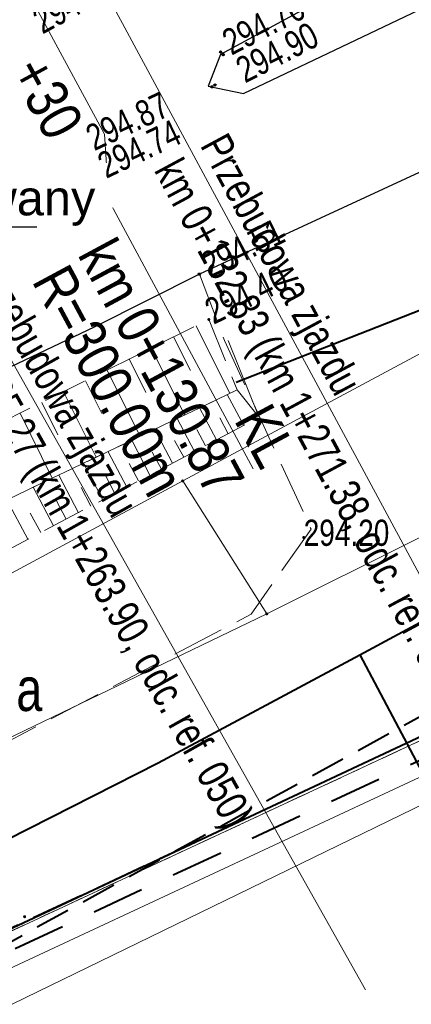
# Model space of a CAD drawing. Header units: metres. Extents: x 7437415 to 7437762, y 5556624 to 5556902.
# Tile 26 of 41: x 7437635 to 7437646, y 5556712 to 5556741. Entities that reach past the tile are written whole.
import ezdxf
from ezdxf import colors
from ezdxf.entities.mleader import LeaderData, LeaderLine
from ezdxf.math import Vec2, Vec3

# ---------------------------------------------------------------- set-up
doc = ezdxf.new("R2010")
doc.units = ezdxf.units.M
doc.header["$MEASUREMENT"] = 0
for name, pattern in [('314-500', [2.5, 2, -0.5]), ('BUBZ01-500', [1.75, 1.25, -0.5]), ('DGN Style 2', [6.14715, 3.68829, -2.45886]), ('EGBO02-500', [2.5, 1.5, -1]), ('EGBU01-500', [1, 0.5, -0.5]), ('KTCR02-500', [1.5, 1, -0.5]), ('KTJZ01-500', [2, 1.5, -0.5])]:
    doc.linetypes.add(name, pattern=pattern)
for name, color, linetype, lineweight in [('203-Punkt załamania granicy działki nie stabilizowany', 7, 'Continuous', 5), ('BUBZ01', 250, 'Continuous', 5), ('BUIB02_01', 250, 'Continuous', 5), ('BUIB05_01', 250, 'Continuous', 5), ('D_kilometraz', 7, 'Continuous', 13), ('D_kraweznik obnizony', 7, 'DGN Style 2', 20), ('D_opis trasy', 7, 'Continuous', 13), ('D_opisy', 7, 'Continuous', 13), ('EGBD03', 250, 'Continuous', 5), ('EGBK02', 250, 'Continuous', 5), ('EGBO02', 250, 'Continuous', 5), ('EGBP04_03', 250, 'Continuous', 5), ('EGBU01', 250, 'Continuous', 5), ('Elektryka_kanalizacja_technologiczna', 1, '314-500', 40), ('Elektryka_opisy_kabli', 7, 'Continuous', 13), ('KTJZ01', 250, 'Continuous', 5), ('KTKR01', 250, 'Continuous', 5), ('KTOK05_01', 250, 'Continuous', 5), ('MPZP', 250, 'Continuous', 5), ('punkt wysokościowy sztuczny', 7, 'Continuous', 5), ('RTPW01', 250, 'Continuous', 5), ('RTPW02', 250, 'Continuous', 5), ('rzedne dla projektanta', 250, 'Continuous', 5), ('SUPE', 250, 'Continuous', 5), ('SUPG_01', 250, 'Continuous', 5)]:
    doc.layers.add(name, color=color, linetype=linetype, lineweight=lineweight)
doc.styles.get("Standard").update_dxf_attribs({"font": 'txt.shx', "width": 0.75})
doc.styles.add('STYL_ARIAL', font='simplex.shx', dxfattribs={"width": 0.75, "oblique": 0.1})
doc.styles.add('Style-Arial Narrow', font='ARIALN.TTF')
doc.linetypes.add('KTOK05_01-500', pattern='A,3.75,[13,dgnlstyle-rozp_2015.shx,S=0.002778,R=0,X=0,Y=0],3.75', length=7.5)

# ---------------------------------------------------------------- blocks, each defined once
blk = doc.blocks.new('203')
at = {"layer": '203-Punkt załamania granicy działki nie stabilizowany', "linetype": 'Continuous', "lineweight": 13}
h = blk.add_hatch(color=96, dxfattribs=at)
edge = h.paths.add_edge_path()
edge.add_arc((0, 0), 0.45, 0, 360)
blk = doc.blocks.new('PW02')
at = {"layer": 'punkt wysokościowy sztuczny', "linetype": 'Continuous', "lineweight": 13}
h = blk.add_hatch(color=0, dxfattribs=at)
edge = h.paths.add_edge_path()
edge.add_arc((0, 0), 0.45, 0, 360)
blk = doc.blocks.new('_None')

msp = doc.modelspace()

# ---------------------------------------------------------------- linework, layer by layer
at = {"layer": 'BUBZ01', "color": 7, "linetype": 'BUBZ01-500', "lineweight": 13, "flags": 128}
for points in [[(7437640.99, 5556729.98), (7437629.68, 5556724.58), (7437608.73, 5556714.17), (7437608.14, 5556715.01), (7437608.99, 5556716.45), (7437625.8, 5556724.86), (7437640.18, 5556732), (7437640.99, 5556729.98)], [(7437629.68, 5556724.58), (7437640.99, 5556729.98), (7437641.62, 5556729.19), (7437625.56, 5556720.73), (7437609.12, 5556713.18), (7437608.71, 5556714.16), (7437629.68, 5556724.58)]]:
    msp.add_lwpolyline(points, close=True, dxfattribs=at)
at = {"layer": 'BUBZ01', "color": 7, "linetype": 'Continuous', "lineweight": 13, "flags": 128}
for points in [[(7437639.82, 5556731.82), (7437640.78, 5556729.88)], [(7437639.17, 5556731.5), (7437639.65, 5556730.54)], [(7437638.53, 5556731.18), (7437639.49, 5556729.26)], [(7437637.9, 5556730.87), (7437638.37, 5556729.91)], [(7437637.27, 5556730.55), (7437638.21, 5556728.65)], [(7437636.64, 5556730.24), (7437637.11, 5556729.3)], [(7437636.01, 5556729.93), (7437636.95, 5556728.05)], [(7437641.18, 5556728.96), (7437640.71, 5556729.85)], [(7437635.39, 5556729.62), (7437635.85, 5556728.69)], [(7437634.77, 5556729.31), (7437635.69, 5556727.45)], [(7437640.4, 5556728.55), (7437639.91, 5556729.47)], [(7437639.77, 5556728.22), (7437639.27, 5556729.16)], [(7437640.73, 5556728.72), (7437640.5, 5556729.18)], [(7437639.14, 5556727.88), (7437638.63, 5556728.85)], [(7437640.08, 5556728.38), (7437639.84, 5556728.85)], [(7437638.49, 5556727.54), (7437637.97, 5556728.54)], [(7437639.46, 5556728.05), (7437639.2, 5556728.53)], [(7437637.83, 5556727.19), (7437637.29, 5556728.21)], [(7437638.82, 5556727.71), (7437638.56, 5556728.2)], [(7437637.14, 5556726.83), (7437636.59, 5556727.88)], [(7437638.16, 5556727.37), (7437637.9, 5556727.87)], [(7437636.44, 5556726.46), (7437635.88, 5556727.54)], [(7437637.49, 5556727.01), (7437637.22, 5556727.53)], [(7437635.73, 5556726.08), (7437635.14, 5556727.19)], [(7437636.8, 5556726.65), (7437636.52, 5556727.18)], [(7437634.99, 5556725.7), (7437634.39, 5556726.83)], [(7437636.09, 5556726.28), (7437635.8, 5556726.82)], [(7437635.36, 5556725.89), (7437635.06, 5556726.45)]]:
    msp.add_lwpolyline(points, dxfattribs=at)
at = {"layer": 'BUIB02_01', "color": 7, "linetype": 'Continuous', "lineweight": 13}
msp.add_line((7437640.73, 5556731.4), (7437641.62, 5556729.19), dxfattribs=at)
at = {"layer": 'BUIB02_01', "color": 212, "linetype": 'Continuous', "lineweight": 40, "flags": 128}
for points in [[(7437644.506, 5556722.382), (7437677.78, 5556740.325), (7437687.61, 5556721.166)], [(7437578.709, 5556689.08), (7437609.016, 5556704.209), (7437638.73, 5556719.29), (7437644.506, 5556722.382), (7437654.627, 5556703.284)]]:
    msp.add_lwpolyline(points, dxfattribs=at)
at = {"layer": 'BUIB05_01', "color": 7, "linetype": 'Continuous', "lineweight": 40, "flags": 128}
msp.add_lwpolyline([(7437640.96, 5556730.2), (7437649.32, 5556733.48)], dxfattribs=at)
at = {"layer": 'D_kraweznik obnizony', "extrusion": (0, 0, -1)}
msp.add_arc((-7437777.277, 5556477.184), 300, 59.64038, 61.69603, dxfattribs=at)
at = {"layer": 'D_opis trasy'}
msp.add_line((7437637.31, 5556735.412), (7437637.188, 5556737.313), dxfattribs=at)
at = {"layer": 'D_opis trasy', "flags": 128}
for points in [[(7437635.032, 5556741.317), (7437637.188, 5556737.313)], [(7437637.31, 5556735.412), (7437641.455, 5556727.714)]]:
    msp.add_lwpolyline(points, dxfattribs=at)
at = {"layer": 'D_opisy'}
for p, q in [((7437636.758, 5556742.247), (7437650.799, 5556716.174)), ((7437630.13, 5556738.618), (7437644.67, 5556712.784))]:
    msp.add_line(p, q, dxfattribs=at)
at = {"layer": 'EGBD03', "color": 96, "linetype": 'Continuous', "lineweight": 13, "flags": 128}
for points in [[(7437639.43, 5556727.37), (7437666.4, 5556741.84)], [(7437641.84, 5556723.56), (7437668.45, 5556736.83)], [(7437612.54, 5556712.89), (7437639.43, 5556727.37)], [(7437641.84, 5556723.56), (7437639.43, 5556727.37)], [(7437614.32, 5556710.3), (7437641.84, 5556723.56)], [(7437646.68, 5556720.13), (7437608.79, 5556702.48)]]:
    msp.add_lwpolyline(points, dxfattribs=at)
at = {"layer": 'EGBO02', "color": 96, "linetype": 'EGBO02-500', "lineweight": 40, "flags": 128}
msp.add_lwpolyline([(7437509.408, 5556641.775), (7437527.366, 5556653.573), (7437535.53, 5556659.046), (7437540.808, 5556662.655), (7437546.047, 5556666.094), (7437546.417, 5556666.344), (7437547.687, 5556667.174), (7437556.491, 5556673.156), (7437559.221, 5556675.006), (7437566.622, 5556680.047), (7437572.551, 5556684.096), (7437578.927, 5556688.403), (7437581.512, 5556689.607), (7437586.468, 5556691.935), (7437596.734, 5556696.524), (7437608.998, 5556702.025), (7437613.531, 5556704.147), (7437646.901, 5556719.682), (7437664.231, 5556728.731), (7437679.981, 5556736.007), (7437721.816, 5556755.672), (7437743.341, 5556772.789), (7437751.664, 5556779.423)], dxfattribs=at)
at = {"layer": 'EGBU01', "color": 96, "linetype": 'EGBU01-500', "lineweight": 13, "flags": 128}
for points in [[(7437619.76, 5556707.6), (7437646.68, 5556720.13)], [(7437646.68, 5556720.13), (7437619.76, 5556707.6)]]:
    msp.add_lwpolyline(points, dxfattribs=at)
at = {"layer": 'Elektryka_kanalizacja_technologiczna', "extrusion": (0, 0, -1)}
msp.add_arc((-7437794.519, 5556448.494), 334.223, 58.80006, 62.54863, dxfattribs=at)
at = {"layer": 'KTJZ01', "color": 7, "linetype": 'KTJZ01-500', "lineweight": 13, "flags": 128}
msp.add_lwpolyline([(7437487.24, 5556665.88), (7437500.01, 5556668.65), (7437509.93, 5556671.34), (7437514.81, 5556672.66), (7437528.54, 5556677.57), (7437546.18, 5556685.08), (7437562.31, 5556693.39), (7437575.78, 5556700.17), (7437584.6, 5556705.2), (7437599.33, 5556712.79), (7437607.41, 5556717.03), (7437624.22, 5556725.75), (7437636.91, 5556731.79), (7437639.91, 5556733.3), (7437648.13, 5556737.1), (7437664.08, 5556744.94), (7437674.41, 5556750.47), (7437695.47, 5556762.01), (7437726.23, 5556778.98), (7437745.592, 5556790.579), (7437740.524, 5556799.89), (7437726.071, 5556794.065), (7437721.424, 5556793.261), (7437718.653, 5556793.684), (7437716.454, 5556794.853), (7437714.78, 5556796.65), (7437713.44, 5556798.18), (7437704.05, 5556814.76), (7437696.46, 5556806.77), (7437698.53, 5556806.84), (7437700.74, 5556806.26), (7437702.79, 5556804.94), (7437704.06, 5556803.16), (7437709.44, 5556793.77), (7437711.44, 5556790.12), (7437712.13, 5556787.63), (7437712.21, 5556785.35), (7437711.59, 5556783.66), (7437709.87, 5556781.76), (7437701.28, 5556777.09), (7437699.42, 5556776.48), (7437697.78, 5556776.19), (7437695.76, 5556776.41), (7437693.65, 5556777.51), (7437692.09, 5556778.89), (7437690.49, 5556781.22), (7437685.25, 5556778.28), (7437686.1, 5556775.03), (7437686.085, 5556773.72), (7437685.81, 5556772.51), (7437685.3, 5556771.32), (7437684.475, 5556769.98), (7437683.43, 5556768.68), (7437682.12, 5556767.23), (7437680.52, 5556765.9), (7437679.609, 5556765.424), (7437667.4, 5556758.73), (7437656.58, 5556752.94), (7437646.03, 5556747.24), (7437635.04, 5556741.31), (7437625.46, 5556735.97), (7437617.31, 5556731.03), (7437610.73, 5556727.32), (7437599.83, 5556721.28), (7437592.56, 5556717.41), (7437581.48, 5556711.39), (7437572.19, 5556706.38), (7437570.63, 5556705.57), (7437559.43, 5556699.57), (7437555.27, 5556697.37), (7437547.58, 5556693.6), (7437542.1, 5556690.99), (7437536.78, 5556688.64), (7437527.13, 5556684.56), (7437524.75, 5556685.69), (7437522.99, 5556687.15), (7437521.44, 5556689.45), (7437520.46, 5556691.39), (7437515.43, 5556689.51), (7437516.09, 5556686.202), (7437515.98, 5556684.5), (7437514.73, 5556681.38), (7437513.55, 5556680.28), (7437512.1, 5556679.32), (7437507.87, 5556678.13), (7437498.81, 5556675.82), (7437492.9, 5556674.29)], dxfattribs=at)
msp.add_lwpolyline([(7437639.91, 5556733.3), (7437648.13, 5556737.1), (7437647.63, 5556734.07), (7437652.6, 5556723.04), (7437646.61, 5556720.21), (7437619.73, 5556707.68), (7437613.29, 5556704.65), (7437611.72, 5556705.29), (7437608.45, 5556703.74), (7437604.8, 5556710.12), (7437602.44, 5556712.14), (7437599.33, 5556712.79), (7437607.41, 5556717.03), (7437608.14, 5556715.01), (7437609.09, 5556713.14), (7437610.29, 5556711.49), (7437612.71, 5556710.2), (7437615.11, 5556710.61), (7437627.71, 5556716.39), (7437641.39, 5556723.55), (7437643.11, 5556725.99), (7437640.63, 5556731.4), (7437639.91, 5556733.3)], close=True, dxfattribs=at)
at = {"layer": 'KTKR01', "color": 7, "linetype": 'Continuous', "lineweight": 30, "flags": 128}
msp.add_lwpolyline([(7437745.592, 5556790.579), (7437726.23, 5556778.98), (7437695.47, 5556762.01), (7437674.41, 5556750.47), (7437664.08, 5556744.94), (7437648.13, 5556737.1), (7437639.91, 5556733.3), (7437636.91, 5556731.79), (7437624.22, 5556725.75)], dxfattribs=at)
msp.add_lwpolyline([(7437640.51, 5556739.6), (7437640.16, 5556738.69), (7437641.17, 5556738.48), (7437648.82, 5556742.13), (7437653.16, 5556744.23), (7437657.63, 5556746.81), (7437662, 5556749.63), (7437662.19, 5556750.54), (7437661.26, 5556750.83), (7437640.51, 5556739.6)], close=True, dxfattribs=at)
at = {"layer": 'KTOK05_01', "color": 7, "linetype": 'KTOK05_01-500', "lineweight": 40, "flags": 128}
msp.add_lwpolyline([(7437655.254, 5556703.63), (7437646.61, 5556720.21), (7437628.37, 5556711.66), (7437613.29, 5556704.65), (7437623.217, 5556686.259)], dxfattribs=at)
at = {"layer": 'MPZP', "color": 212, "linetype": 'KTCR02-500', "lineweight": 40, "flags": 128}
msp.add_lwpolyline([(7437480.406, 5556653.046), (7437497.678, 5556655.366), (7437530.257, 5556663.123), (7437555.691, 5556673.002), (7437601.685, 5556696.111), (7437651.01, 5556723.248), (7437712.92, 5556755.928), (7437752.943, 5556777.073)], dxfattribs=at)
at = {"layer": 'rzedne dla projektanta', "color": 7, "linetype": 'Continuous', "lineweight": 40}
for centre in [(7437640.52, 5556739.67), (7437640.59, 5556739.59), (7437640.27, 5556738.67), (7437640.36, 5556738.72), (7437639.91, 5556733.3)]:
    msp.add_circle(centre, 0.0225, dxfattribs=at)
at = {"layer": 'SUPE', "color": 1, "linetype": 'Continuous', "lineweight": 13, "flags": 128}
msp.add_lwpolyline([(7437615.14, 5556700.55), (7437615.85, 5556700.97), (7437614.38, 5556704.02), (7437646.35, 5556718.94), (7437654.54, 5556703.243)], dxfattribs=at)
at = {"layer": 'SUPG_01', "color": 52, "linetype": 'Continuous', "lineweight": 13, "flags": 128}
msp.add_lwpolyline([(7437619.69, 5556696.07), (7437615.88, 5556703.29), (7437662.91, 5556726.18), (7437714.76, 5556751.4), (7437750.66, 5556770.86), (7437751.48, 5556771.35)], dxfattribs=at)

# ---------------------------------------------------------------- block references
at = {"layer": 'EGBP04_03', "color": 96, "linetype": 'Continuous', "lineweight": 13, "xscale": 0.1, "yscale": 0.1, "zscale": 0.1}
for p in [(7437639.43, 5556727.37), (7437641.84, 5556723.56)]:
    msp.add_blockref('203', p, dxfattribs=at)
at = {"layer": 'RTPW02', "color": 7, "linetype": 'Continuous', "lineweight": 13, "xscale": 0.1, "yscale": 0.1, "zscale": 0.1}
for p in [(7437640.18, 5556732), (7437642.9, 5556725.75), (7437634.9, 5556714.88)]:
    msp.add_blockref('PW02', p, dxfattribs=at)

# ---------------------------------------------------------------- texts
at = {"layer": 'D_kilometraz', "insert": (7437634.984, 5556739.386), "char_height": 1.2, "attachment_point": 4, "rotation": 298.4696, "line_spacing_factor": 1.6, "style": 'Style-Arial Narrow'}
msp.add_mtext('+30', dxfattribs=at)
at = {"layer": 'D_opis trasy', "char_height": 1.2, "rotation": 298.304, "style": 'Style-Arial Narrow'}
for s, insert, attachment_point, line_spacing_factor in [('KL\\Pkm 0+130.87', (7437641.458, 5556727.515), 6, 0.85), ('R=300.00m', (7437635.61, 5556733.385), 4, 0.35)]:
    msp.add_mtext(s, dxfattribs=dict(at, insert=insert, attachment_point=attachment_point, line_spacing_factor=line_spacing_factor))
at = {"layer": 'D_opisy', "char_height": 0.9, "attachment_point": 1}
for s, insert, rotation in [('\\pt11;\\fArial|b0|i0|c238238|p39;Przebudowa zjazdu\\Pkm 0+132.83 (km 1+271.38, odc. ref. 050)', (7437640.709, 5556737.418), 298.304), ('\\pt11;\\fArial|b0|i0|c238238|p39;Przebudowa zjazdu\\Pkm 0+125.27 (km 1+263.90, odc. ref. 050)', (7437634.17, 5556733.863), 299.3728)]:
    msp.add_mtext(s, dxfattribs=dict(at, insert=insert, rotation=rotation))
at = {"layer": 'EGBK02', "color": 96, "linetype": 'Continuous', "lineweight": 30, "insert": (7437632.581, 5556722.027), "char_height": 1.25, "attachment_point": 1, "line_spacing_factor": 0.6}
msp.add_mtext('\\FWORKING_1250;\\H1x;\\W0.8;RIIIa', dxfattribs=at)
at = {"layer": 'RTPW01', "color": 7, "linetype": 'Continuous', "lineweight": 13, "insert": (7437640.32, 5556731.835), "char_height": 0.75, "attachment_point": 7, "rotation": 25.992, "line_spacing_factor": 0.6}
msp.add_mtext('\\FWORKING_1250;\\H1x;\\W0.8;294.40', dxfattribs=at)
at = {"layer": 'RTPW01', "color": 7, "linetype": 'Continuous', "lineweight": 13, "insert": (7437642.9, 5556725.5), "char_height": 0.75, "attachment_point": 7, "line_spacing_factor": 0.6}
msp.add_mtext('\\FWORKING_1250;\\H1x;\\W0.8;294.20', dxfattribs=at)
at = {"layer": 'rzedne dla projektanta', "color": 7, "linetype": 'Continuous', "lineweight": 0, "char_height": 0.75, "attachment_point": 7, "line_spacing_factor": 0.6}
for s, insert, rotation in [('\\FWORKING_1250;\\H1x;\\W0.8; 294.50', (7437635.221, 5556740.05), 28.7501), ('\\FWORKING_1250;\\H1x;\\W0.8; 294.76', (7437640.635, 5556739.448), 27.2618), ('\\FWORKING_1250;\\H1x;\\W0.8; 294.90', (7437641.026, 5556738.651), 27.2618), ('\\FWORKING_1250;\\H1x;\\W0.8; 294.87', (7437636.701, 5556736.716), 25.3308), ('\\FWORKING_1250;\\H1x;\\W0.8; 294.74', (7437637.04, 5556735.924), 25.3308), ('\\FWORKING_1250;\\H1x;\\W0.8; 294.51', (7437640.019, 5556733.075), 25.8015)]:
    msp.add_mtext(s, dxfattribs=dict(at, insert=insert, rotation=rotation))

# ---------------------------------------------------------------- next in the draw order: leaders
at = {"layer": 'Elektryka_opisy_kabli', "linetype": 'Continuous', "lineweight": 13}
ml = msp.add_multileader_mtext('Standard', dxfattribs=at)
ml.set_content('{\\fArial|b0|i0|c238|p34;\\W1;Projektowany}', color=256, style='STYL_ARIAL')
ml.set_leader_properties()
ml.set_arrow_properties(name='NONE')
ml.build(insert=Vec2(0, 0))
ml.multileader.update_dxf_attribs({"text_left_attachment_type": 5, "text_right_attachment_type": 5, "dogleg_length": 0.36, "arrow_head_size": 0.1})
ctx = ml.context
ctx.base_point, ctx.char_height, ctx.arrow_head_size, ctx.landing_gap_size, ctx.plane_origin = Vec3(7437628.451, 5556734.652), 1, 0.1, 0.09, Vec3(7437580.403, 5556699.763)
ctx.left_attachment, ctx.right_attachment = 5, 5
notes = []
notes.append((ctx, [(0, (1, 1, 0), (7437628.091, 5556734.652), (1, 0), 0.36, [(0, [(7437626.312, 5556735.297)], 0, [])])]))
ctx.mtext.insert, ctx.mtext.line_spacing_style, ctx.mtext.flow_direction = Vec3(7437628.541, 5556735.985), 2, 5
ctx.mtext.has_bg_fill, ctx.mtext.bg_color, ctx.mtext.bg_scale_factor, ctx.mtext.bg_transparency, ctx.mtext.use_window_bg_color = 1, -1027028792, 1.5, 0, 1
for ctx, leaders in notes:
    for number, flags, end, landing, length, lines in leaders:
        leader = LeaderData()
        leader.index, (leader.has_last_leader_line, leader.has_dogleg_vector, leader.attachment_direction) = number, flags
        leader.last_leader_point, leader.dogleg_vector, leader.dogleg_length = Vec3(end), Vec3(landing), length
        for number, points, colour, breaks in lines:
            line = LeaderLine()
            line.index, line.vertices, line.color, line.breaks = number, Vec3.list(points), colors.encode_raw_color(colour), breaks
            leader.lines.append(line)
        ctx.leaders.append(leader)

doc.saveas('drawing.dxf')
